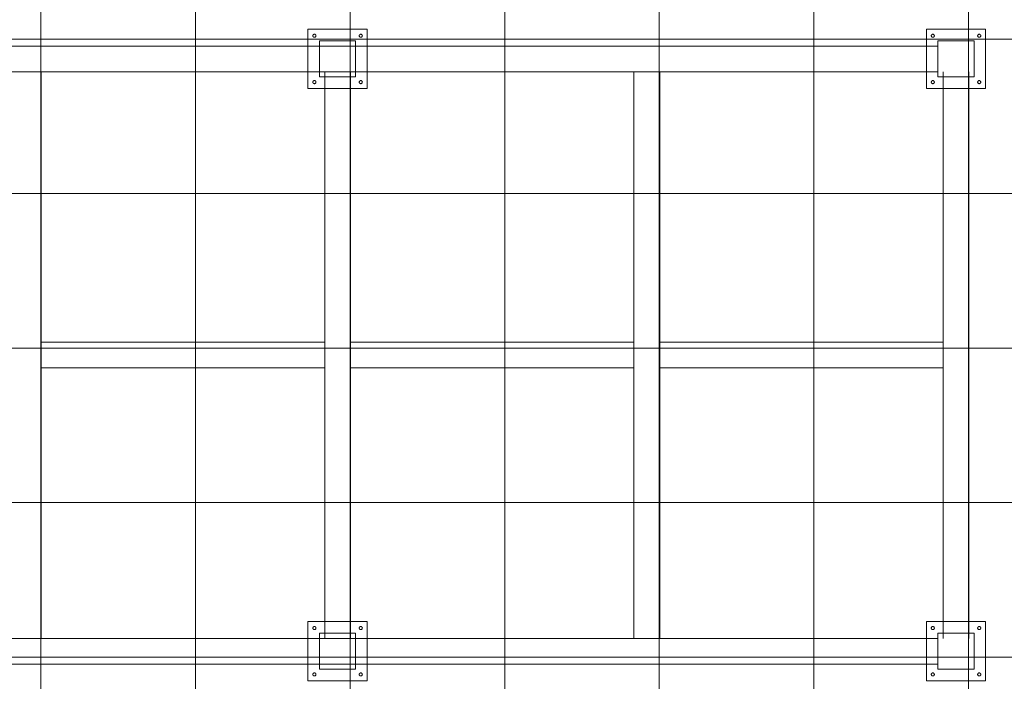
# Model space of a CAD drawing. Extents: x -620 to 300, y 62 to 1112.
# Tile 35 of 71: x -68 to 8, y 263 to 314. Entities that reach past the tile are written whole.
import ezdxf
from ezdxf.lldxf.tags import DXFTag

# ---------------------------------------------------------------- set-up
doc = ezdxf.new("R2010")
doc.units = 0
doc.layers.get('0').update_dxf_attribs({"lineweight": 13})
doc.layers.add('60- 61 allgemeine Ausstattung- 4 Terrassen', color=7, linetype='Continuous', lineweight=9)
doc.layers.add('Keine-1', color=7, linetype='Continuous', lineweight=15)
tags = doc.linetypes.add('grob-A06GA1998I', pattern=[14, 3, -8, 3]).pattern_tags.tags
tags[8:9] = [DXFTag(74, 4), DXFTag(75, 0), DXFTag(340, '0'), DXFTag(46, 0.0), DXFTag(50, 0.0), DXFTag(44, 0.0), DXFTag(45, 0.0)]
tags[6:7] = [DXFTag(74, 4), DXFTag(75, 0), DXFTag(340, '0'), DXFTag(46, 0.0), DXFTag(50, 0.0), DXFTag(44, 0.0), DXFTag(45, 0.0)]
tags[4:5] = [DXFTag(74, 4), DXFTag(75, 0), DXFTag(340, '0'), DXFTag(46, 0.0), DXFTag(50, 0.0), DXFTag(44, 0.0), DXFTag(45, 0.0)]

# ---------------------------------------------------------------- blocks, each defined once
blk = doc.blocks.new('Referenz-A06GA19C8I')
at = {"layer": '60- 61 allgemeine Ausstattung- 4 Terrassen', "color": 0, "lineweight": -2}
for p, q in [((-66.756, 214.014), (-66.756, 450.214)), ((-54.756, 214.014), (-54.756, 450.214)), ((-42.756, 214.014), (-42.756, 450.214)), ((-30.756, 214.014), (-30.756, 450.214)), ((-18.756, 214.014), (-18.756, 450.214)), ((-6.756, 214.014), (-6.756, 450.214)), ((5.244, 214.014), (5.244, 450.214)), ((-234.726, 312.554), (44.424, 312.554)), ((-45.126, 309.614), (-45.126, 312.414)), ((-45.126, 312.414), (-42.326, 312.414)), ((-42.326, 312.414), (-42.326, 309.614)), ((2.874, 312.414), (5.674, 312.414)), ((2.874, 309.614), (2.874, 312.414)), ((5.674, 312.414), (5.674, 309.614)), ((-42.326, 309.614), (-45.126, 309.614)), ((5.674, 309.614), (2.874, 309.614)), ((-234.726, 300.554), (44.424, 300.554)), ((-234.726, 288.554), (44.424, 288.554)), ((-234.726, 276.554), (44.424, 276.554)), ((-45.126, 266.414), (-42.326, 266.414)), ((-45.126, 263.614), (-45.126, 266.414)), ((-42.326, 266.414), (-42.326, 263.614)), ((2.874, 266.414), (5.674, 266.414)), ((2.874, 263.614), (2.874, 266.414)), ((5.674, 266.414), (5.674, 263.614)), ((-234.726, 264.554), (44.424, 264.554)), ((-42.326, 263.614), (-45.126, 263.614)), ((5.674, 263.614), (2.874, 263.614))]:
    blk.add_line(p, q, dxfattribs=at)
at = {"layer": '60- 61 allgemeine Ausstattung- 4 Terrassen', "color": 0, "linetype": 'grob-A06GA1998I', "lineweight": -2, "ltscale": 0.13}
for p, q in [((2.874, 312.014), (-236.726, 312.014)), ((-236.726, 310.014), (2.874, 310.014)), ((-66.726, 310.014), (-66.726, 266.014)), ((-44.726, 310.014), (-44.726, 266.014)), ((-42.726, 310.014), (-42.726, 266.014)), ((-20.726, 310.014), (-20.726, 266.014)), ((-18.726, 310.014), (-18.726, 266.014)), ((3.274, 310.014), (3.274, 266.014)), ((5.274, 310.014), (5.274, 266.014)), ((-44.726, 289.014), (-66.726, 289.014)), ((-20.726, 289.014), (-42.726, 289.014)), ((3.274, 289.014), (-18.726, 289.014)), ((-44.726, 287.014), (-66.726, 287.014)), ((-20.726, 287.014), (-42.726, 287.014)), ((3.274, 287.014), (-18.726, 287.014)), ((-236.726, 266.014), (2.874, 266.014)), ((-236.726, 264.014), (2.874, 264.014))]:
    blk.add_line(p, q, dxfattribs=at)
at = {"layer": 'Keine-1', "color": 0, "linetype": 'grob-A06GA1998I', "lineweight": -2, "ltscale": 0.13}
for p, q in [((-46.026, 313.314), (-41.426, 313.314)), ((-46.026, 308.714), (-46.026, 313.314)), ((-45.646, 312.825), (-45.644, 312.837)), ((-45.646, 312.814), (-45.646, 312.825)), ((-45.646, 312.802), (-45.646, 312.814)), ((-45.644, 312.79), (-45.646, 312.802)), ((-45.644, 312.837), (-45.641, 312.848)), ((-45.641, 312.779), (-45.644, 312.79)), ((-45.641, 312.848), (-45.637, 312.86)), ((-45.637, 312.768), (-45.641, 312.779)), ((-45.637, 312.86), (-45.632, 312.87)), ((-45.632, 312.757), (-45.637, 312.768)), ((-45.632, 312.87), (-45.626, 312.88)), ((-45.626, 312.747), (-45.632, 312.757)), ((-45.626, 312.88), (-45.619, 312.89)), ((-45.619, 312.737), (-45.626, 312.747)), ((-45.619, 312.89), (-45.611, 312.898)), ((-45.611, 312.729), (-45.619, 312.737)), ((-45.611, 312.898), (-45.602, 312.906)), ((-45.602, 312.721), (-45.611, 312.729)), ((-45.602, 312.906), (-45.593, 312.913)), ((-45.593, 312.714), (-45.602, 312.721)), ((-45.593, 312.913), (-45.583, 312.919)), ((-45.583, 312.708), (-45.593, 312.714)), ((-45.583, 312.919), (-45.572, 312.924)), ((-45.572, 312.703), (-45.583, 312.708)), ((-45.572, 312.924), (-45.561, 312.928)), ((-45.561, 312.699), (-45.572, 312.703)), ((-45.561, 312.928), (-45.55, 312.931)), ((-45.55, 312.696), (-45.561, 312.699)), ((-45.55, 312.931), (-45.538, 312.933)), ((-45.538, 312.694), (-45.55, 312.696)), ((-45.538, 312.933), (-45.526, 312.934)), ((-45.526, 312.694), (-45.538, 312.694)), ((-45.526, 312.934), (-45.515, 312.933)), ((-45.515, 312.694), (-45.526, 312.694)), ((-45.515, 312.933), (-45.503, 312.931)), ((-45.503, 312.696), (-45.515, 312.694)), ((-45.503, 312.931), (-45.491, 312.928)), ((-45.491, 312.699), (-45.503, 312.696)), ((-45.491, 312.928), (-45.48, 312.924)), ((-45.48, 312.703), (-45.491, 312.699)), ((-45.48, 312.924), (-45.47, 312.919)), ((-45.47, 312.708), (-45.48, 312.703)), ((-45.47, 312.919), (-45.46, 312.913)), ((-45.46, 312.714), (-45.47, 312.708)), ((-45.46, 312.913), (-45.45, 312.906)), ((-45.45, 312.721), (-45.46, 312.714)), ((-45.45, 312.906), (-45.441, 312.898)), ((-45.441, 312.729), (-45.45, 312.721)), ((-45.441, 312.898), (-45.434, 312.89)), ((-45.434, 312.737), (-45.441, 312.729)), ((-45.434, 312.89), (-45.427, 312.88)), ((-45.427, 312.747), (-45.434, 312.737)), ((-45.427, 312.88), (-45.42, 312.87)), ((-45.42, 312.757), (-45.427, 312.747)), ((-45.42, 312.87), (-45.415, 312.86)), ((-45.415, 312.768), (-45.42, 312.757)), ((-45.415, 312.86), (-45.411, 312.848)), ((-45.411, 312.779), (-45.415, 312.768)), ((-45.411, 312.848), (-45.409, 312.837)), ((-45.409, 312.79), (-45.411, 312.779)), ((-45.409, 312.837), (-45.407, 312.825)), ((-45.407, 312.802), (-45.409, 312.79)), ((-45.407, 312.825), (-45.406, 312.814)), ((-45.406, 312.814), (-45.407, 312.802)), ((-42.046, 312.825), (-42.044, 312.837)), ((-42.046, 312.814), (-42.046, 312.825)), ((-42.046, 312.802), (-42.046, 312.814)), ((-42.044, 312.79), (-42.046, 312.802)), ((-42.044, 312.837), (-42.041, 312.848)), ((-42.041, 312.779), (-42.044, 312.79)), ((-42.041, 312.848), (-42.037, 312.86)), ((-42.037, 312.768), (-42.041, 312.779)), ((-42.037, 312.86), (-42.032, 312.87)), ((-42.032, 312.757), (-42.037, 312.768)), ((-42.032, 312.87), (-42.026, 312.88)), ((-42.026, 312.747), (-42.032, 312.757)), ((-42.026, 312.88), (-42.019, 312.89)), ((-42.019, 312.737), (-42.026, 312.747)), ((-42.019, 312.89), (-42.011, 312.898)), ((-42.011, 312.729), (-42.019, 312.737)), ((-42.011, 312.898), (-42.002, 312.906)), ((-42.002, 312.721), (-42.011, 312.729)), ((-42.002, 312.906), (-41.993, 312.913)), ((-41.993, 312.714), (-42.002, 312.721)), ((-41.993, 312.913), (-41.983, 312.919)), ((-41.983, 312.708), (-41.993, 312.714)), ((-41.983, 312.919), (-41.972, 312.924)), ((-41.972, 312.703), (-41.983, 312.708)), ((-41.972, 312.924), (-41.961, 312.928)), ((-41.961, 312.699), (-41.972, 312.703)), ((-41.961, 312.928), (-41.95, 312.931)), ((-41.95, 312.696), (-41.961, 312.699)), ((-41.95, 312.931), (-41.938, 312.933)), ((-41.938, 312.694), (-41.95, 312.696)), ((-41.938, 312.933), (-41.926, 312.934)), ((-41.926, 312.694), (-41.938, 312.694)), ((-41.926, 312.934), (-41.915, 312.933)), ((-41.915, 312.694), (-41.926, 312.694)), ((-41.915, 312.933), (-41.903, 312.931)), ((-41.903, 312.696), (-41.915, 312.694)), ((-41.903, 312.931), (-41.891, 312.928)), ((-41.891, 312.699), (-41.903, 312.696)), ((-41.891, 312.928), (-41.88, 312.924)), ((-41.88, 312.703), (-41.891, 312.699)), ((-41.88, 312.924), (-41.87, 312.919)), ((-41.87, 312.708), (-41.88, 312.703)), ((-41.87, 312.919), (-41.86, 312.913)), ((-41.86, 312.714), (-41.87, 312.708)), ((-41.86, 312.913), (-41.85, 312.906)), ((-41.85, 312.721), (-41.86, 312.714)), ((-41.85, 312.906), (-41.841, 312.898)), ((-41.841, 312.729), (-41.85, 312.721)), ((-41.841, 312.898), (-41.834, 312.89)), ((-41.834, 312.737), (-41.841, 312.729)), ((-41.834, 312.89), (-41.827, 312.88)), ((-41.827, 312.747), (-41.834, 312.737)), ((-41.827, 312.88), (-41.82, 312.87)), ((-41.82, 312.757), (-41.827, 312.747)), ((-41.82, 312.87), (-41.815, 312.86)), ((-41.815, 312.768), (-41.82, 312.757)), ((-41.815, 312.86), (-41.811, 312.848)), ((-41.811, 312.779), (-41.815, 312.768)), ((-41.811, 312.848), (-41.809, 312.837)), ((-41.809, 312.79), (-41.811, 312.779)), ((-41.809, 312.837), (-41.807, 312.825)), ((-41.807, 312.802), (-41.809, 312.79)), ((-41.807, 312.825), (-41.806, 312.814)), ((-41.806, 312.814), (-41.807, 312.802)), ((-41.426, 313.314), (-41.426, 308.714)), ((1.974, 313.314), (6.574, 313.314)), ((1.974, 308.714), (1.974, 313.314)), ((2.354, 312.825), (2.356, 312.837)), ((2.354, 312.814), (2.354, 312.825)), ((2.354, 312.802), (2.354, 312.814)), ((2.356, 312.79), (2.354, 312.802)), ((2.356, 312.837), (2.359, 312.848)), ((2.359, 312.779), (2.356, 312.79)), ((2.359, 312.848), (2.363, 312.86)), ((2.363, 312.768), (2.359, 312.779)), ((2.363, 312.86), (2.368, 312.87)), ((2.368, 312.757), (2.363, 312.768)), ((2.368, 312.87), (2.374, 312.88)), ((2.374, 312.747), (2.368, 312.757)), ((2.374, 312.88), (2.381, 312.89)), ((2.381, 312.737), (2.374, 312.747)), ((2.381, 312.89), (2.389, 312.898)), ((2.389, 312.729), (2.381, 312.737)), ((2.389, 312.898), (2.398, 312.906)), ((2.398, 312.721), (2.389, 312.729)), ((2.398, 312.906), (2.407, 312.913)), ((2.407, 312.714), (2.398, 312.721)), ((2.407, 312.913), (2.417, 312.919)), ((2.417, 312.708), (2.407, 312.714)), ((2.417, 312.919), (2.428, 312.924)), ((2.428, 312.703), (2.417, 312.708)), ((2.428, 312.924), (2.439, 312.928)), ((2.439, 312.699), (2.428, 312.703)), ((2.439, 312.928), (2.45, 312.931)), ((2.45, 312.696), (2.439, 312.699)), ((2.45, 312.931), (2.462, 312.933)), ((2.462, 312.694), (2.45, 312.696)), ((2.462, 312.933), (2.474, 312.934)), ((2.474, 312.694), (2.462, 312.694)), ((2.474, 312.934), (2.485, 312.933)), ((2.485, 312.694), (2.474, 312.694)), ((2.485, 312.933), (2.497, 312.931)), ((2.497, 312.696), (2.485, 312.694)), ((2.497, 312.931), (2.509, 312.928)), ((2.509, 312.699), (2.497, 312.696)), ((2.509, 312.928), (2.52, 312.924)), ((2.52, 312.703), (2.509, 312.699)), ((2.52, 312.924), (2.53, 312.919)), ((2.53, 312.708), (2.52, 312.703)), ((2.53, 312.919), (2.54, 312.913)), ((2.54, 312.714), (2.53, 312.708)), ((2.54, 312.913), (2.55, 312.906)), ((2.55, 312.721), (2.54, 312.714)), ((2.55, 312.906), (2.559, 312.898)), ((2.559, 312.729), (2.55, 312.721)), ((2.559, 312.898), (2.566, 312.89)), ((2.566, 312.737), (2.559, 312.729)), ((2.566, 312.89), (2.573, 312.88)), ((2.573, 312.747), (2.566, 312.737)), ((2.573, 312.88), (2.58, 312.87)), ((2.58, 312.757), (2.573, 312.747)), ((2.58, 312.87), (2.585, 312.86)), ((2.585, 312.768), (2.58, 312.757)), ((2.585, 312.86), (2.589, 312.848)), ((2.589, 312.779), (2.585, 312.768)), ((2.589, 312.848), (2.591, 312.837)), ((2.591, 312.79), (2.589, 312.779)), ((2.591, 312.837), (2.593, 312.825)), ((2.593, 312.802), (2.591, 312.79)), ((2.593, 312.825), (2.594, 312.814)), ((2.594, 312.814), (2.593, 312.802)), ((5.954, 312.825), (5.956, 312.837)), ((5.954, 312.814), (5.954, 312.825)), ((5.954, 312.802), (5.954, 312.814)), ((5.956, 312.79), (5.954, 312.802)), ((5.956, 312.837), (5.959, 312.848)), ((5.959, 312.779), (5.956, 312.79)), ((5.959, 312.848), (5.963, 312.86)), ((5.963, 312.768), (5.959, 312.779)), ((5.963, 312.86), (5.968, 312.87)), ((5.968, 312.757), (5.963, 312.768)), ((5.968, 312.87), (5.974, 312.88)), ((5.974, 312.747), (5.968, 312.757)), ((5.974, 312.88), (5.981, 312.89)), ((5.981, 312.737), (5.974, 312.747)), ((5.981, 312.89), (5.989, 312.898)), ((5.989, 312.729), (5.981, 312.737)), ((5.989, 312.898), (5.998, 312.906)), ((5.998, 312.721), (5.989, 312.729)), ((5.998, 312.906), (6.007, 312.913)), ((6.007, 312.714), (5.998, 312.721)), ((6.007, 312.913), (6.017, 312.919)), ((6.017, 312.708), (6.007, 312.714)), ((6.017, 312.919), (6.028, 312.924)), ((6.028, 312.703), (6.017, 312.708)), ((6.028, 312.924), (6.039, 312.928)), ((6.039, 312.699), (6.028, 312.703)), ((6.039, 312.928), (6.05, 312.931)), ((6.05, 312.696), (6.039, 312.699)), ((6.05, 312.931), (6.062, 312.933)), ((6.062, 312.694), (6.05, 312.696)), ((6.062, 312.933), (6.074, 312.934)), ((6.074, 312.694), (6.062, 312.694)), ((6.074, 312.934), (6.085, 312.933)), ((6.085, 312.694), (6.074, 312.694)), ((6.085, 312.933), (6.097, 312.931)), ((6.097, 312.696), (6.085, 312.694)), ((6.097, 312.931), (6.109, 312.928)), ((6.109, 312.699), (6.097, 312.696)), ((6.109, 312.928), (6.12, 312.924)), ((6.12, 312.703), (6.109, 312.699)), ((6.12, 312.924), (6.13, 312.919)), ((6.13, 312.708), (6.12, 312.703)), ((6.13, 312.919), (6.14, 312.913)), ((6.14, 312.714), (6.13, 312.708)), ((6.14, 312.913), (6.15, 312.906)), ((6.15, 312.721), (6.14, 312.714)), ((6.15, 312.906), (6.159, 312.898)), ((6.159, 312.729), (6.15, 312.721)), ((6.159, 312.898), (6.166, 312.89)), ((6.166, 312.737), (6.159, 312.729)), ((6.166, 312.89), (6.173, 312.88)), ((6.173, 312.747), (6.166, 312.737)), ((6.173, 312.88), (6.18, 312.87)), ((6.18, 312.757), (6.173, 312.747)), ((6.18, 312.87), (6.185, 312.86)), ((6.185, 312.768), (6.18, 312.757)), ((6.185, 312.86), (6.189, 312.848)), ((6.189, 312.779), (6.185, 312.768)), ((6.189, 312.848), (6.191, 312.837)), ((6.191, 312.79), (6.189, 312.779)), ((6.191, 312.837), (6.193, 312.825)), ((6.193, 312.802), (6.191, 312.79)), ((6.193, 312.825), (6.194, 312.814)), ((6.194, 312.814), (6.193, 312.802)), ((6.574, 313.314), (6.574, 308.714)), ((-45.646, 309.225), (-45.644, 309.237)), ((-45.646, 309.214), (-45.646, 309.225)), ((-45.646, 309.202), (-45.646, 309.214)), ((-45.644, 309.19), (-45.646, 309.202)), ((-45.644, 309.237), (-45.641, 309.248)), ((-45.641, 309.179), (-45.644, 309.19)), ((-45.641, 309.248), (-45.637, 309.26)), ((-45.637, 309.168), (-45.641, 309.179)), ((-45.637, 309.26), (-45.632, 309.27)), ((-45.632, 309.157), (-45.637, 309.168)), ((-45.632, 309.27), (-45.626, 309.28)), ((-45.626, 309.147), (-45.632, 309.157)), ((-45.626, 309.28), (-45.619, 309.29)), ((-45.619, 309.137), (-45.626, 309.147)), ((-45.619, 309.29), (-45.611, 309.298)), ((-45.611, 309.129), (-45.619, 309.137)), ((-45.611, 309.298), (-45.602, 309.306)), ((-45.602, 309.121), (-45.611, 309.129)), ((-45.602, 309.306), (-45.593, 309.313)), ((-45.593, 309.114), (-45.602, 309.121)), ((-45.593, 309.313), (-45.583, 309.319)), ((-45.583, 309.108), (-45.593, 309.114)), ((-45.583, 309.319), (-45.572, 309.324)), ((-45.572, 309.103), (-45.583, 309.108)), ((-45.572, 309.324), (-45.561, 309.328)), ((-45.561, 309.099), (-45.572, 309.103)), ((-45.561, 309.328), (-45.55, 309.331)), ((-45.55, 309.096), (-45.561, 309.099)), ((-45.55, 309.331), (-45.538, 309.333)), ((-45.538, 309.094), (-45.55, 309.096)), ((-45.538, 309.333), (-45.526, 309.334)), ((-45.526, 309.094), (-45.538, 309.094)), ((-45.526, 309.334), (-45.515, 309.333)), ((-45.515, 309.094), (-45.526, 309.094)), ((-45.515, 309.333), (-45.503, 309.331)), ((-45.503, 309.096), (-45.515, 309.094)), ((-45.503, 309.331), (-45.491, 309.328)), ((-45.491, 309.099), (-45.503, 309.096)), ((-45.491, 309.328), (-45.48, 309.324)), ((-45.48, 309.103), (-45.491, 309.099)), ((-45.48, 309.324), (-45.47, 309.319)), ((-45.47, 309.108), (-45.48, 309.103)), ((-45.47, 309.319), (-45.46, 309.313)), ((-45.46, 309.114), (-45.47, 309.108)), ((-45.46, 309.313), (-45.45, 309.306)), ((-45.45, 309.121), (-45.46, 309.114)), ((-45.45, 309.306), (-45.441, 309.298)), ((-45.441, 309.129), (-45.45, 309.121)), ((-45.441, 309.298), (-45.434, 309.29)), ((-45.434, 309.137), (-45.441, 309.129)), ((-45.434, 309.29), (-45.427, 309.28)), ((-45.427, 309.147), (-45.434, 309.137)), ((-45.427, 309.28), (-45.42, 309.27)), ((-45.42, 309.157), (-45.427, 309.147)), ((-45.42, 309.27), (-45.415, 309.26)), ((-45.415, 309.168), (-45.42, 309.157)), ((-45.415, 309.26), (-45.411, 309.248)), ((-45.411, 309.179), (-45.415, 309.168)), ((-45.411, 309.248), (-45.409, 309.237)), ((-45.409, 309.19), (-45.411, 309.179)), ((-45.409, 309.237), (-45.407, 309.225)), ((-45.407, 309.202), (-45.409, 309.19)), ((-45.407, 309.225), (-45.406, 309.214)), ((-45.406, 309.214), (-45.407, 309.202)), ((-42.046, 309.225), (-42.044, 309.237)), ((-42.046, 309.214), (-42.046, 309.225)), ((-42.046, 309.202), (-42.046, 309.214)), ((-42.044, 309.19), (-42.046, 309.202)), ((-42.044, 309.237), (-42.041, 309.248)), ((-42.041, 309.179), (-42.044, 309.19)), ((-42.041, 309.248), (-42.037, 309.26)), ((-42.037, 309.168), (-42.041, 309.179)), ((-42.037, 309.26), (-42.032, 309.27)), ((-42.032, 309.157), (-42.037, 309.168)), ((-42.032, 309.27), (-42.026, 309.28)), ((-42.026, 309.147), (-42.032, 309.157)), ((-42.026, 309.28), (-42.019, 309.29)), ((-42.019, 309.137), (-42.026, 309.147)), ((-42.019, 309.29), (-42.011, 309.298)), ((-42.011, 309.129), (-42.019, 309.137)), ((-42.011, 309.298), (-42.002, 309.306)), ((-42.002, 309.121), (-42.011, 309.129)), ((-42.002, 309.306), (-41.993, 309.313)), ((-41.993, 309.114), (-42.002, 309.121)), ((-41.993, 309.313), (-41.983, 309.319)), ((-41.983, 309.108), (-41.993, 309.114)), ((-41.983, 309.319), (-41.972, 309.324)), ((-41.972, 309.103), (-41.983, 309.108)), ((-41.972, 309.324), (-41.961, 309.328)), ((-41.961, 309.099), (-41.972, 309.103)), ((-41.961, 309.328), (-41.95, 309.331)), ((-41.95, 309.096), (-41.961, 309.099)), ((-41.95, 309.331), (-41.938, 309.333)), ((-41.938, 309.094), (-41.95, 309.096)), ((-41.938, 309.333), (-41.926, 309.334)), ((-41.926, 309.094), (-41.938, 309.094)), ((-41.926, 309.334), (-41.915, 309.333)), ((-41.915, 309.094), (-41.926, 309.094)), ((-41.915, 309.333), (-41.903, 309.331)), ((-41.903, 309.096), (-41.915, 309.094)), ((-41.903, 309.331), (-41.891, 309.328)), ((-41.891, 309.099), (-41.903, 309.096)), ((-41.891, 309.328), (-41.88, 309.324)), ((-41.88, 309.103), (-41.891, 309.099)), ((-41.88, 309.324), (-41.87, 309.319)), ((-41.87, 309.108), (-41.88, 309.103)), ((-41.87, 309.319), (-41.86, 309.313)), ((-41.86, 309.114), (-41.87, 309.108)), ((-41.86, 309.313), (-41.85, 309.306)), ((-41.85, 309.121), (-41.86, 309.114)), ((-41.85, 309.306), (-41.841, 309.298)), ((-41.841, 309.129), (-41.85, 309.121)), ((-41.841, 309.298), (-41.834, 309.29)), ((-41.834, 309.137), (-41.841, 309.129)), ((-41.834, 309.29), (-41.827, 309.28)), ((-41.827, 309.147), (-41.834, 309.137)), ((-41.827, 309.28), (-41.82, 309.27)), ((-41.82, 309.157), (-41.827, 309.147)), ((-41.82, 309.27), (-41.815, 309.26)), ((-41.815, 309.168), (-41.82, 309.157)), ((-41.815, 309.26), (-41.811, 309.248)), ((-41.811, 309.179), (-41.815, 309.168)), ((-41.811, 309.248), (-41.809, 309.237)), ((-41.809, 309.19), (-41.811, 309.179)), ((-41.809, 309.237), (-41.807, 309.225)), ((-41.807, 309.202), (-41.809, 309.19)), ((-41.807, 309.225), (-41.806, 309.214)), ((-41.806, 309.214), (-41.807, 309.202)), ((2.354, 309.225), (2.356, 309.237)), ((2.354, 309.214), (2.354, 309.225)), ((2.354, 309.202), (2.354, 309.214)), ((2.356, 309.19), (2.354, 309.202)), ((2.356, 309.237), (2.359, 309.248)), ((2.359, 309.179), (2.356, 309.19)), ((2.359, 309.248), (2.363, 309.26)), ((2.363, 309.168), (2.359, 309.179)), ((2.363, 309.26), (2.368, 309.27)), ((2.368, 309.157), (2.363, 309.168)), ((2.368, 309.27), (2.374, 309.28)), ((2.374, 309.147), (2.368, 309.157)), ((2.374, 309.28), (2.381, 309.29)), ((2.381, 309.137), (2.374, 309.147)), ((2.381, 309.29), (2.389, 309.298)), ((2.389, 309.129), (2.381, 309.137)), ((2.389, 309.298), (2.398, 309.306)), ((2.398, 309.121), (2.389, 309.129)), ((2.398, 309.306), (2.407, 309.313)), ((2.407, 309.114), (2.398, 309.121)), ((2.407, 309.313), (2.417, 309.319)), ((2.417, 309.108), (2.407, 309.114)), ((2.417, 309.319), (2.428, 309.324)), ((2.428, 309.103), (2.417, 309.108)), ((2.428, 309.324), (2.439, 309.328)), ((2.439, 309.099), (2.428, 309.103)), ((2.439, 309.328), (2.45, 309.331)), ((2.45, 309.096), (2.439, 309.099)), ((2.45, 309.331), (2.462, 309.333)), ((2.462, 309.094), (2.45, 309.096)), ((2.462, 309.333), (2.474, 309.334)), ((2.474, 309.094), (2.462, 309.094)), ((2.474, 309.334), (2.485, 309.333)), ((2.485, 309.094), (2.474, 309.094)), ((2.485, 309.333), (2.497, 309.331)), ((2.497, 309.096), (2.485, 309.094)), ((2.497, 309.331), (2.509, 309.328)), ((2.509, 309.099), (2.497, 309.096)), ((2.509, 309.328), (2.52, 309.324)), ((2.52, 309.103), (2.509, 309.099)), ((2.52, 309.324), (2.53, 309.319)), ((2.53, 309.108), (2.52, 309.103)), ((2.53, 309.319), (2.54, 309.313)), ((2.54, 309.114), (2.53, 309.108)), ((2.54, 309.313), (2.55, 309.306)), ((2.55, 309.121), (2.54, 309.114)), ((2.55, 309.306), (2.559, 309.298)), ((2.559, 309.129), (2.55, 309.121)), ((2.559, 309.298), (2.566, 309.29)), ((2.566, 309.137), (2.559, 309.129)), ((2.566, 309.29), (2.573, 309.28)), ((2.573, 309.147), (2.566, 309.137)), ((2.573, 309.28), (2.58, 309.27)), ((2.58, 309.157), (2.573, 309.147)), ((2.58, 309.27), (2.585, 309.26)), ((2.585, 309.168), (2.58, 309.157)), ((2.585, 309.26), (2.589, 309.248)), ((2.589, 309.179), (2.585, 309.168)), ((2.589, 309.248), (2.591, 309.237)), ((2.591, 309.19), (2.589, 309.179)), ((2.591, 309.237), (2.593, 309.225)), ((2.593, 309.202), (2.591, 309.19)), ((2.593, 309.225), (2.594, 309.214)), ((2.594, 309.214), (2.593, 309.202)), ((5.954, 309.225), (5.956, 309.237)), ((5.954, 309.214), (5.954, 309.225)), ((5.954, 309.202), (5.954, 309.214)), ((5.956, 309.19), (5.954, 309.202)), ((5.956, 309.237), (5.959, 309.248)), ((5.959, 309.179), (5.956, 309.19)), ((5.959, 309.248), (5.963, 309.26)), ((5.963, 309.168), (5.959, 309.179)), ((5.963, 309.26), (5.968, 309.27)), ((5.968, 309.157), (5.963, 309.168)), ((5.968, 309.27), (5.974, 309.28)), ((5.974, 309.147), (5.968, 309.157)), ((5.974, 309.28), (5.981, 309.29)), ((5.981, 309.137), (5.974, 309.147)), ((5.981, 309.29), (5.989, 309.298)), ((5.989, 309.129), (5.981, 309.137)), ((5.989, 309.298), (5.998, 309.306)), ((5.998, 309.121), (5.989, 309.129)), ((5.998, 309.306), (6.007, 309.313)), ((6.007, 309.114), (5.998, 309.121)), ((6.007, 309.313), (6.017, 309.319)), ((6.017, 309.108), (6.007, 309.114)), ((6.017, 309.319), (6.028, 309.324)), ((6.028, 309.103), (6.017, 309.108)), ((6.028, 309.324), (6.039, 309.328)), ((6.039, 309.099), (6.028, 309.103)), ((6.039, 309.328), (6.05, 309.331)), ((6.05, 309.096), (6.039, 309.099)), ((6.05, 309.331), (6.062, 309.333)), ((6.062, 309.094), (6.05, 309.096)), ((6.062, 309.333), (6.074, 309.334)), ((6.074, 309.094), (6.062, 309.094)), ((6.074, 309.334), (6.085, 309.333)), ((6.085, 309.094), (6.074, 309.094)), ((6.085, 309.333), (6.097, 309.331)), ((6.097, 309.096), (6.085, 309.094)), ((6.097, 309.331), (6.109, 309.328)), ((6.109, 309.099), (6.097, 309.096)), ((6.109, 309.328), (6.12, 309.324)), ((6.12, 309.103), (6.109, 309.099)), ((6.12, 309.324), (6.13, 309.319)), ((6.13, 309.108), (6.12, 309.103)), ((6.13, 309.319), (6.14, 309.313)), ((6.14, 309.114), (6.13, 309.108)), ((6.14, 309.313), (6.15, 309.306)), ((6.15, 309.121), (6.14, 309.114)), ((6.15, 309.306), (6.159, 309.298)), ((6.159, 309.129), (6.15, 309.121)), ((6.159, 309.298), (6.166, 309.29)), ((6.166, 309.137), (6.159, 309.129)), ((6.166, 309.29), (6.173, 309.28)), ((6.173, 309.147), (6.166, 309.137)), ((6.173, 309.28), (6.18, 309.27)), ((6.18, 309.157), (6.173, 309.147)), ((6.18, 309.27), (6.185, 309.26)), ((6.185, 309.168), (6.18, 309.157)), ((6.185, 309.26), (6.189, 309.248)), ((6.189, 309.179), (6.185, 309.168)), ((6.189, 309.248), (6.191, 309.237)), ((6.191, 309.19), (6.189, 309.179)), ((6.191, 309.237), (6.193, 309.225)), ((6.193, 309.202), (6.191, 309.19)), ((6.193, 309.225), (6.194, 309.214)), ((6.194, 309.214), (6.193, 309.202)), ((-41.426, 308.714), (-46.026, 308.714)), ((6.574, 308.714), (1.974, 308.714)), ((-46.026, 267.314), (-41.426, 267.314)), ((-46.026, 262.714), (-46.026, 267.314)), ((-45.646, 266.825), (-45.644, 266.837)), ((-45.646, 266.814), (-45.646, 266.825)), ((-45.646, 266.802), (-45.646, 266.814)), ((-45.644, 266.79), (-45.646, 266.802)), ((-45.644, 266.837), (-45.641, 266.848)), ((-45.641, 266.779), (-45.644, 266.79)), ((-45.641, 266.848), (-45.637, 266.86)), ((-45.637, 266.768), (-45.641, 266.779)), ((-45.637, 266.86), (-45.632, 266.87)), ((-45.632, 266.757), (-45.637, 266.768)), ((-45.632, 266.87), (-45.626, 266.88)), ((-45.626, 266.747), (-45.632, 266.757)), ((-45.626, 266.88), (-45.619, 266.89)), ((-45.619, 266.737), (-45.626, 266.747)), ((-45.619, 266.89), (-45.611, 266.898)), ((-45.611, 266.729), (-45.619, 266.737)), ((-45.611, 266.898), (-45.602, 266.906)), ((-45.602, 266.721), (-45.611, 266.729)), ((-45.602, 266.906), (-45.593, 266.913)), ((-45.593, 266.714), (-45.602, 266.721)), ((-45.593, 266.913), (-45.583, 266.919)), ((-45.583, 266.919), (-45.572, 266.924)), ((-45.572, 266.924), (-45.561, 266.928)), ((-45.561, 266.928), (-45.55, 266.931)), ((-45.55, 266.931), (-45.538, 266.933)), ((-45.538, 266.933), (-45.526, 266.934)), ((-45.526, 266.934), (-45.515, 266.933)), ((-45.515, 266.933), (-45.503, 266.931)), ((-45.503, 266.931), (-45.491, 266.928)), ((-45.491, 266.928), (-45.48, 266.924)), ((-45.48, 266.924), (-45.47, 266.919)), ((-45.47, 266.919), (-45.46, 266.913)), ((-45.46, 266.913), (-45.45, 266.906)), ((-45.45, 266.721), (-45.46, 266.714)), ((-45.45, 266.906), (-45.441, 266.898)), ((-45.441, 266.729), (-45.45, 266.721)), ((-45.441, 266.898), (-45.434, 266.89)), ((-45.434, 266.737), (-45.441, 266.729)), ((-45.434, 266.89), (-45.427, 266.88)), ((-45.427, 266.747), (-45.434, 266.737)), ((-45.427, 266.88), (-45.42, 266.87)), ((-45.42, 266.757), (-45.427, 266.747)), ((-45.42, 266.87), (-45.415, 266.86)), ((-45.415, 266.768), (-45.42, 266.757)), ((-45.415, 266.86), (-45.411, 266.848)), ((-45.411, 266.779), (-45.415, 266.768)), ((-45.411, 266.848), (-45.409, 266.837)), ((-45.409, 266.79), (-45.411, 266.779)), ((-45.409, 266.837), (-45.407, 266.825)), ((-45.407, 266.802), (-45.409, 266.79)), ((-45.407, 266.825), (-45.406, 266.814)), ((-45.406, 266.814), (-45.407, 266.802)), ((-42.046, 266.825), (-42.044, 266.837)), ((-42.046, 266.814), (-42.046, 266.825)), ((-42.046, 266.802), (-42.046, 266.814)), ((-42.044, 266.79), (-42.046, 266.802)), ((-42.044, 266.837), (-42.041, 266.848)), ((-42.041, 266.779), (-42.044, 266.79)), ((-42.041, 266.848), (-42.037, 266.86)), ((-42.037, 266.768), (-42.041, 266.779)), ((-42.037, 266.86), (-42.032, 266.87)), ((-42.032, 266.757), (-42.037, 266.768)), ((-42.032, 266.87), (-42.026, 266.88)), ((-42.026, 266.747), (-42.032, 266.757)), ((-42.026, 266.88), (-42.019, 266.89)), ((-42.019, 266.737), (-42.026, 266.747)), ((-42.019, 266.89), (-42.011, 266.898)), ((-42.011, 266.729), (-42.019, 266.737)), ((-42.011, 266.898), (-42.002, 266.906)), ((-42.002, 266.721), (-42.011, 266.729)), ((-42.002, 266.906), (-41.993, 266.913)), ((-41.993, 266.714), (-42.002, 266.721)), ((-41.993, 266.913), (-41.983, 266.919)), ((-41.983, 266.919), (-41.972, 266.924)), ((-41.972, 266.924), (-41.961, 266.928)), ((-41.961, 266.928), (-41.95, 266.931)), ((-41.95, 266.931), (-41.938, 266.933)), ((-41.938, 266.933), (-41.926, 266.934)), ((-41.926, 266.934), (-41.915, 266.933)), ((-41.915, 266.933), (-41.903, 266.931)), ((-41.903, 266.931), (-41.891, 266.928)), ((-41.891, 266.928), (-41.88, 266.924)), ((-41.88, 266.924), (-41.87, 266.919)), ((-41.87, 266.919), (-41.86, 266.913)), ((-41.86, 266.913), (-41.85, 266.906)), ((-41.85, 266.721), (-41.86, 266.714)), ((-41.85, 266.906), (-41.841, 266.898)), ((-41.841, 266.729), (-41.85, 266.721)), ((-41.841, 266.898), (-41.834, 266.89)), ((-41.834, 266.737), (-41.841, 266.729)), ((-41.834, 266.89), (-41.827, 266.88)), ((-41.827, 266.747), (-41.834, 266.737)), ((-41.827, 266.88), (-41.82, 266.87)), ((-41.82, 266.757), (-41.827, 266.747)), ((-41.82, 266.87), (-41.815, 266.86)), ((-41.815, 266.768), (-41.82, 266.757)), ((-41.815, 266.86), (-41.811, 266.848)), ((-41.811, 266.779), (-41.815, 266.768)), ((-41.811, 266.848), (-41.809, 266.837)), ((-41.809, 266.79), (-41.811, 266.779)), ((-41.809, 266.837), (-41.807, 266.825)), ((-41.807, 266.802), (-41.809, 266.79)), ((-41.807, 266.825), (-41.806, 266.814)), ((-41.806, 266.814), (-41.807, 266.802)), ((-41.426, 267.314), (-41.426, 262.714)), ((1.974, 267.314), (6.574, 267.314)), ((1.974, 262.714), (1.974, 267.314)), ((2.354, 266.825), (2.356, 266.837)), ((2.354, 266.814), (2.354, 266.825)), ((2.354, 266.802), (2.354, 266.814)), ((2.356, 266.79), (2.354, 266.802)), ((2.356, 266.837), (2.359, 266.848)), ((2.359, 266.779), (2.356, 266.79)), ((2.359, 266.848), (2.363, 266.86)), ((2.363, 266.768), (2.359, 266.779)), ((2.363, 266.86), (2.368, 266.87)), ((2.368, 266.757), (2.363, 266.768)), ((2.368, 266.87), (2.374, 266.88)), ((2.374, 266.747), (2.368, 266.757)), ((2.374, 266.88), (2.381, 266.89)), ((2.381, 266.737), (2.374, 266.747)), ((2.381, 266.89), (2.389, 266.898)), ((2.389, 266.729), (2.381, 266.737)), ((2.389, 266.898), (2.398, 266.906)), ((2.398, 266.721), (2.389, 266.729)), ((2.398, 266.906), (2.407, 266.913)), ((2.407, 266.714), (2.398, 266.721)), ((2.407, 266.913), (2.417, 266.919)), ((2.417, 266.919), (2.428, 266.924)), ((2.428, 266.924), (2.439, 266.928)), ((2.439, 266.928), (2.45, 266.931)), ((2.45, 266.931), (2.462, 266.933)), ((2.462, 266.933), (2.474, 266.934)), ((2.474, 266.934), (2.485, 266.933)), ((2.485, 266.933), (2.497, 266.931)), ((2.497, 266.931), (2.509, 266.928)), ((2.509, 266.928), (2.52, 266.924)), ((2.52, 266.924), (2.53, 266.919)), ((2.53, 266.919), (2.54, 266.913)), ((2.54, 266.913), (2.55, 266.906)), ((2.55, 266.721), (2.54, 266.714)), ((2.55, 266.906), (2.559, 266.898)), ((2.559, 266.729), (2.55, 266.721)), ((2.559, 266.898), (2.566, 266.89)), ((2.566, 266.737), (2.559, 266.729)), ((2.566, 266.89), (2.573, 266.88)), ((2.573, 266.747), (2.566, 266.737)), ((2.573, 266.88), (2.58, 266.87)), ((2.58, 266.757), (2.573, 266.747)), ((2.58, 266.87), (2.585, 266.86)), ((2.585, 266.768), (2.58, 266.757)), ((2.585, 266.86), (2.589, 266.848)), ((2.589, 266.779), (2.585, 266.768)), ((2.589, 266.848), (2.591, 266.837)), ((2.591, 266.79), (2.589, 266.779)), ((2.591, 266.837), (2.593, 266.825)), ((2.593, 266.802), (2.591, 266.79)), ((2.593, 266.825), (2.594, 266.814)), ((2.594, 266.814), (2.593, 266.802)), ((5.954, 266.825), (5.956, 266.837)), ((5.954, 266.814), (5.954, 266.825)), ((5.954, 266.802), (5.954, 266.814)), ((5.956, 266.79), (5.954, 266.802)), ((5.956, 266.837), (5.959, 266.848)), ((5.959, 266.779), (5.956, 266.79)), ((5.959, 266.848), (5.963, 266.86)), ((5.963, 266.768), (5.959, 266.779)), ((5.963, 266.86), (5.968, 266.87)), ((5.968, 266.757), (5.963, 266.768)), ((5.968, 266.87), (5.974, 266.88)), ((5.974, 266.747), (5.968, 266.757)), ((5.974, 266.88), (5.981, 266.89)), ((5.981, 266.737), (5.974, 266.747)), ((5.981, 266.89), (5.989, 266.898)), ((5.989, 266.729), (5.981, 266.737)), ((5.989, 266.898), (5.998, 266.906)), ((5.998, 266.721), (5.989, 266.729)), ((5.998, 266.906), (6.007, 266.913)), ((6.007, 266.714), (5.998, 266.721)), ((6.007, 266.913), (6.017, 266.919)), ((6.017, 266.919), (6.028, 266.924)), ((6.028, 266.924), (6.039, 266.928)), ((6.039, 266.928), (6.05, 266.931)), ((6.05, 266.931), (6.062, 266.933)), ((6.062, 266.933), (6.074, 266.934)), ((6.074, 266.934), (6.085, 266.933)), ((6.085, 266.933), (6.097, 266.931)), ((6.097, 266.931), (6.109, 266.928)), ((6.109, 266.928), (6.12, 266.924)), ((6.12, 266.924), (6.13, 266.919)), ((6.13, 266.919), (6.14, 266.913)), ((6.14, 266.913), (6.15, 266.906)), ((6.15, 266.721), (6.14, 266.714)), ((6.15, 266.906), (6.159, 266.898)), ((6.159, 266.729), (6.15, 266.721)), ((6.159, 266.898), (6.166, 266.89)), ((6.166, 266.737), (6.159, 266.729)), ((6.166, 266.89), (6.173, 266.88)), ((6.173, 266.747), (6.166, 266.737)), ((6.173, 266.88), (6.18, 266.87)), ((6.18, 266.757), (6.173, 266.747)), ((6.18, 266.87), (6.185, 266.86)), ((6.185, 266.768), (6.18, 266.757)), ((6.185, 266.86), (6.189, 266.848)), ((6.189, 266.779), (6.185, 266.768)), ((6.189, 266.848), (6.191, 266.837)), ((6.191, 266.79), (6.189, 266.779)), ((6.191, 266.837), (6.193, 266.825)), ((6.193, 266.802), (6.191, 266.79)), ((6.193, 266.825), (6.194, 266.814)), ((6.194, 266.814), (6.193, 266.802)), ((6.574, 267.314), (6.574, 262.714)), ((-45.583, 266.708), (-45.593, 266.714)), ((-45.572, 266.703), (-45.583, 266.708)), ((-45.561, 266.699), (-45.572, 266.703)), ((-45.55, 266.696), (-45.561, 266.699)), ((-45.538, 266.694), (-45.55, 266.696)), ((-45.526, 266.694), (-45.538, 266.694)), ((-45.515, 266.694), (-45.526, 266.694)), ((-45.503, 266.696), (-45.515, 266.694)), ((-45.491, 266.699), (-45.503, 266.696)), ((-45.48, 266.703), (-45.491, 266.699)), ((-45.47, 266.708), (-45.48, 266.703)), ((-45.46, 266.714), (-45.47, 266.708)), ((-41.983, 266.708), (-41.993, 266.714)), ((-41.972, 266.703), (-41.983, 266.708)), ((-41.961, 266.699), (-41.972, 266.703)), ((-41.95, 266.696), (-41.961, 266.699)), ((-41.938, 266.694), (-41.95, 266.696)), ((-41.926, 266.694), (-41.938, 266.694)), ((-41.915, 266.694), (-41.926, 266.694)), ((-41.903, 266.696), (-41.915, 266.694)), ((-41.891, 266.699), (-41.903, 266.696)), ((-41.88, 266.703), (-41.891, 266.699)), ((-41.87, 266.708), (-41.88, 266.703)), ((-41.86, 266.714), (-41.87, 266.708)), ((2.417, 266.708), (2.407, 266.714)), ((2.428, 266.703), (2.417, 266.708)), ((2.439, 266.699), (2.428, 266.703)), ((2.45, 266.696), (2.439, 266.699)), ((2.462, 266.694), (2.45, 266.696)), ((2.474, 266.694), (2.462, 266.694)), ((2.485, 266.694), (2.474, 266.694)), ((2.497, 266.696), (2.485, 266.694)), ((2.509, 266.699), (2.497, 266.696)), ((2.52, 266.703), (2.509, 266.699)), ((2.53, 266.708), (2.52, 266.703)), ((2.54, 266.714), (2.53, 266.708)), ((6.017, 266.708), (6.007, 266.714)), ((6.028, 266.703), (6.017, 266.708)), ((6.039, 266.699), (6.028, 266.703)), ((6.05, 266.696), (6.039, 266.699)), ((6.062, 266.694), (6.05, 266.696)), ((6.074, 266.694), (6.062, 266.694)), ((6.085, 266.694), (6.074, 266.694)), ((6.097, 266.696), (6.085, 266.694)), ((6.109, 266.699), (6.097, 266.696)), ((6.12, 266.703), (6.109, 266.699)), ((6.13, 266.708), (6.12, 266.703)), ((6.14, 266.714), (6.13, 266.708)), ((-45.646, 263.225), (-45.644, 263.237)), ((-45.646, 263.214), (-45.646, 263.225)), ((-45.646, 263.202), (-45.646, 263.214)), ((-45.644, 263.19), (-45.646, 263.202)), ((-45.644, 263.237), (-45.641, 263.248)), ((-45.641, 263.179), (-45.644, 263.19)), ((-45.641, 263.248), (-45.637, 263.26)), ((-45.637, 263.168), (-45.641, 263.179)), ((-45.637, 263.26), (-45.632, 263.27)), ((-45.632, 263.157), (-45.637, 263.168)), ((-45.632, 263.27), (-45.626, 263.28)), ((-45.626, 263.147), (-45.632, 263.157)), ((-45.626, 263.28), (-45.619, 263.29)), ((-45.619, 263.137), (-45.626, 263.147)), ((-45.619, 263.29), (-45.611, 263.298)), ((-45.611, 263.129), (-45.619, 263.137)), ((-45.611, 263.298), (-45.602, 263.306)), ((-45.602, 263.121), (-45.611, 263.129)), ((-45.602, 263.306), (-45.593, 263.313)), ((-45.593, 263.114), (-45.602, 263.121)), ((-45.593, 263.313), (-45.583, 263.319)), ((-45.583, 263.108), (-45.593, 263.114)), ((-45.583, 263.319), (-45.572, 263.324)), ((-45.572, 263.103), (-45.583, 263.108)), ((-45.572, 263.324), (-45.561, 263.328)), ((-45.561, 263.099), (-45.572, 263.103)), ((-45.561, 263.328), (-45.55, 263.331)), ((-45.55, 263.096), (-45.561, 263.099)), ((-45.55, 263.331), (-45.538, 263.333)), ((-45.538, 263.094), (-45.55, 263.096)), ((-45.538, 263.333), (-45.526, 263.334)), ((-45.526, 263.094), (-45.538, 263.094)), ((-45.526, 263.334), (-45.515, 263.333)), ((-45.515, 263.094), (-45.526, 263.094)), ((-45.515, 263.333), (-45.503, 263.331)), ((-45.503, 263.096), (-45.515, 263.094)), ((-45.503, 263.331), (-45.491, 263.328)), ((-45.491, 263.099), (-45.503, 263.096)), ((-45.491, 263.328), (-45.48, 263.324)), ((-45.48, 263.103), (-45.491, 263.099)), ((-45.48, 263.324), (-45.47, 263.319)), ((-45.47, 263.108), (-45.48, 263.103)), ((-45.47, 263.319), (-45.46, 263.313)), ((-45.46, 263.114), (-45.47, 263.108)), ((-45.46, 263.313), (-45.45, 263.306)), ((-45.45, 263.121), (-45.46, 263.114)), ((-45.45, 263.306), (-45.441, 263.298)), ((-45.441, 263.129), (-45.45, 263.121)), ((-45.441, 263.298), (-45.434, 263.29)), ((-45.434, 263.137), (-45.441, 263.129)), ((-45.434, 263.29), (-45.427, 263.28)), ((-45.427, 263.147), (-45.434, 263.137)), ((-45.427, 263.28), (-45.42, 263.27)), ((-45.42, 263.157), (-45.427, 263.147)), ((-45.42, 263.27), (-45.415, 263.26)), ((-45.415, 263.168), (-45.42, 263.157)), ((-45.415, 263.26), (-45.411, 263.248)), ((-45.411, 263.179), (-45.415, 263.168)), ((-45.411, 263.248), (-45.409, 263.237)), ((-45.409, 263.19), (-45.411, 263.179)), ((-45.409, 263.237), (-45.407, 263.225)), ((-45.407, 263.202), (-45.409, 263.19)), ((-45.407, 263.225), (-45.406, 263.214)), ((-45.406, 263.214), (-45.407, 263.202)), ((-42.046, 263.225), (-42.044, 263.237)), ((-42.046, 263.214), (-42.046, 263.225)), ((-42.046, 263.202), (-42.046, 263.214)), ((-42.044, 263.19), (-42.046, 263.202)), ((-42.044, 263.237), (-42.041, 263.248)), ((-42.041, 263.179), (-42.044, 263.19)), ((-42.041, 263.248), (-42.037, 263.26)), ((-42.037, 263.168), (-42.041, 263.179)), ((-42.037, 263.26), (-42.032, 263.27)), ((-42.032, 263.157), (-42.037, 263.168)), ((-42.032, 263.27), (-42.026, 263.28)), ((-42.026, 263.147), (-42.032, 263.157)), ((-42.026, 263.28), (-42.019, 263.29)), ((-42.019, 263.137), (-42.026, 263.147)), ((-42.019, 263.29), (-42.011, 263.298)), ((-42.011, 263.129), (-42.019, 263.137)), ((-42.011, 263.298), (-42.002, 263.306)), ((-42.002, 263.121), (-42.011, 263.129)), ((-42.002, 263.306), (-41.993, 263.313)), ((-41.993, 263.114), (-42.002, 263.121)), ((-41.993, 263.313), (-41.983, 263.319)), ((-41.983, 263.108), (-41.993, 263.114)), ((-41.983, 263.319), (-41.972, 263.324)), ((-41.972, 263.103), (-41.983, 263.108)), ((-41.972, 263.324), (-41.961, 263.328)), ((-41.961, 263.099), (-41.972, 263.103)), ((-41.961, 263.328), (-41.95, 263.331)), ((-41.95, 263.096), (-41.961, 263.099)), ((-41.95, 263.331), (-41.938, 263.333)), ((-41.938, 263.094), (-41.95, 263.096)), ((-41.938, 263.333), (-41.926, 263.334)), ((-41.926, 263.094), (-41.938, 263.094)), ((-41.926, 263.334), (-41.915, 263.333)), ((-41.915, 263.094), (-41.926, 263.094)), ((-41.915, 263.333), (-41.903, 263.331)), ((-41.903, 263.096), (-41.915, 263.094)), ((-41.903, 263.331), (-41.891, 263.328)), ((-41.891, 263.099), (-41.903, 263.096)), ((-41.891, 263.328), (-41.88, 263.324)), ((-41.88, 263.103), (-41.891, 263.099)), ((-41.88, 263.324), (-41.87, 263.319)), ((-41.87, 263.108), (-41.88, 263.103)), ((-41.87, 263.319), (-41.86, 263.313)), ((-41.86, 263.114), (-41.87, 263.108)), ((-41.86, 263.313), (-41.85, 263.306)), ((-41.85, 263.121), (-41.86, 263.114)), ((-41.85, 263.306), (-41.841, 263.298)), ((-41.841, 263.129), (-41.85, 263.121)), ((-41.841, 263.298), (-41.834, 263.29)), ((-41.834, 263.137), (-41.841, 263.129)), ((-41.834, 263.29), (-41.827, 263.28)), ((-41.827, 263.147), (-41.834, 263.137)), ((-41.827, 263.28), (-41.82, 263.27)), ((-41.82, 263.157), (-41.827, 263.147)), ((-41.82, 263.27), (-41.815, 263.26)), ((-41.815, 263.168), (-41.82, 263.157)), ((-41.815, 263.26), (-41.811, 263.248)), ((-41.811, 263.179), (-41.815, 263.168)), ((-41.811, 263.248), (-41.809, 263.237)), ((-41.809, 263.19), (-41.811, 263.179)), ((-41.809, 263.237), (-41.807, 263.225)), ((-41.807, 263.202), (-41.809, 263.19)), ((-41.807, 263.225), (-41.806, 263.214)), ((-41.806, 263.214), (-41.807, 263.202)), ((2.354, 263.225), (2.356, 263.237)), ((2.354, 263.214), (2.354, 263.225)), ((2.354, 263.202), (2.354, 263.214)), ((2.356, 263.19), (2.354, 263.202)), ((2.356, 263.237), (2.359, 263.248)), ((2.359, 263.179), (2.356, 263.19)), ((2.359, 263.248), (2.363, 263.26)), ((2.363, 263.168), (2.359, 263.179)), ((2.363, 263.26), (2.368, 263.27)), ((2.368, 263.157), (2.363, 263.168)), ((2.368, 263.27), (2.374, 263.28)), ((2.374, 263.147), (2.368, 263.157)), ((2.374, 263.28), (2.381, 263.29)), ((2.381, 263.137), (2.374, 263.147)), ((2.381, 263.29), (2.389, 263.298)), ((2.389, 263.129), (2.381, 263.137)), ((2.389, 263.298), (2.398, 263.306)), ((2.398, 263.121), (2.389, 263.129)), ((2.398, 263.306), (2.407, 263.313)), ((2.407, 263.114), (2.398, 263.121)), ((2.407, 263.313), (2.417, 263.319)), ((2.417, 263.108), (2.407, 263.114)), ((2.417, 263.319), (2.428, 263.324)), ((2.428, 263.103), (2.417, 263.108)), ((2.428, 263.324), (2.439, 263.328)), ((2.439, 263.099), (2.428, 263.103)), ((2.439, 263.328), (2.45, 263.331)), ((2.45, 263.096), (2.439, 263.099)), ((2.45, 263.331), (2.462, 263.333)), ((2.462, 263.094), (2.45, 263.096)), ((2.462, 263.333), (2.474, 263.334)), ((2.474, 263.094), (2.462, 263.094)), ((2.474, 263.334), (2.485, 263.333)), ((2.485, 263.094), (2.474, 263.094)), ((2.485, 263.333), (2.497, 263.331)), ((2.497, 263.096), (2.485, 263.094)), ((2.497, 263.331), (2.509, 263.328)), ((2.509, 263.099), (2.497, 263.096)), ((2.509, 263.328), (2.52, 263.324)), ((2.52, 263.103), (2.509, 263.099)), ((2.52, 263.324), (2.53, 263.319)), ((2.53, 263.108), (2.52, 263.103)), ((2.53, 263.319), (2.54, 263.313)), ((2.54, 263.114), (2.53, 263.108)), ((2.54, 263.313), (2.55, 263.306)), ((2.55, 263.121), (2.54, 263.114)), ((2.55, 263.306), (2.559, 263.298)), ((2.559, 263.129), (2.55, 263.121)), ((2.559, 263.298), (2.566, 263.29)), ((2.566, 263.137), (2.559, 263.129)), ((2.566, 263.29), (2.573, 263.28)), ((2.573, 263.147), (2.566, 263.137)), ((2.573, 263.28), (2.58, 263.27)), ((2.58, 263.157), (2.573, 263.147)), ((2.58, 263.27), (2.585, 263.26)), ((2.585, 263.168), (2.58, 263.157)), ((2.585, 263.26), (2.589, 263.248)), ((2.589, 263.179), (2.585, 263.168)), ((2.589, 263.248), (2.591, 263.237)), ((2.591, 263.19), (2.589, 263.179)), ((2.591, 263.237), (2.593, 263.225)), ((2.593, 263.202), (2.591, 263.19)), ((2.593, 263.225), (2.594, 263.214)), ((2.594, 263.214), (2.593, 263.202)), ((5.954, 263.225), (5.956, 263.237)), ((5.954, 263.214), (5.954, 263.225)), ((5.954, 263.202), (5.954, 263.214)), ((5.956, 263.19), (5.954, 263.202)), ((5.956, 263.237), (5.959, 263.248)), ((5.959, 263.179), (5.956, 263.19)), ((5.959, 263.248), (5.963, 263.26)), ((5.963, 263.168), (5.959, 263.179)), ((5.963, 263.26), (5.968, 263.27)), ((5.968, 263.157), (5.963, 263.168)), ((5.968, 263.27), (5.974, 263.28)), ((5.974, 263.147), (5.968, 263.157)), ((5.974, 263.28), (5.981, 263.29)), ((5.981, 263.137), (5.974, 263.147)), ((5.981, 263.29), (5.989, 263.298)), ((5.989, 263.129), (5.981, 263.137)), ((5.989, 263.298), (5.998, 263.306)), ((5.998, 263.121), (5.989, 263.129)), ((5.998, 263.306), (6.007, 263.313)), ((6.007, 263.114), (5.998, 263.121)), ((6.007, 263.313), (6.017, 263.319)), ((6.017, 263.108), (6.007, 263.114)), ((6.017, 263.319), (6.028, 263.324)), ((6.028, 263.103), (6.017, 263.108)), ((6.028, 263.324), (6.039, 263.328)), ((6.039, 263.099), (6.028, 263.103)), ((6.039, 263.328), (6.05, 263.331)), ((6.05, 263.096), (6.039, 263.099)), ((6.05, 263.331), (6.062, 263.333)), ((6.062, 263.094), (6.05, 263.096)), ((6.062, 263.333), (6.074, 263.334)), ((6.074, 263.094), (6.062, 263.094)), ((6.074, 263.334), (6.085, 263.333)), ((6.085, 263.094), (6.074, 263.094)), ((6.085, 263.333), (6.097, 263.331)), ((6.097, 263.096), (6.085, 263.094)), ((6.097, 263.331), (6.109, 263.328)), ((6.109, 263.099), (6.097, 263.096)), ((6.109, 263.328), (6.12, 263.324)), ((6.12, 263.103), (6.109, 263.099)), ((6.12, 263.324), (6.13, 263.319)), ((6.13, 263.108), (6.12, 263.103)), ((6.13, 263.319), (6.14, 263.313)), ((6.14, 263.114), (6.13, 263.108)), ((6.14, 263.313), (6.15, 263.306)), ((6.15, 263.121), (6.14, 263.114)), ((6.15, 263.306), (6.159, 263.298)), ((6.159, 263.129), (6.15, 263.121)), ((6.159, 263.298), (6.166, 263.29)), ((6.166, 263.137), (6.159, 263.129)), ((6.166, 263.29), (6.173, 263.28)), ((6.173, 263.147), (6.166, 263.137)), ((6.173, 263.28), (6.18, 263.27)), ((6.18, 263.157), (6.173, 263.147)), ((6.18, 263.27), (6.185, 263.26)), ((6.185, 263.168), (6.18, 263.157)), ((6.185, 263.26), (6.189, 263.248)), ((6.189, 263.179), (6.185, 263.168)), ((6.189, 263.248), (6.191, 263.237)), ((6.191, 263.19), (6.189, 263.179)), ((6.191, 263.237), (6.193, 263.225)), ((6.193, 263.202), (6.191, 263.19)), ((6.193, 263.225), (6.194, 263.214)), ((6.194, 263.214), (6.193, 263.202)), ((-41.426, 262.714), (-46.026, 262.714)), ((6.574, 262.714), (1.974, 262.714))]:
    blk.add_line(p, q, dxfattribs=at)

msp = doc.modelspace()

# ---------------------------------------------------------------- block references
at = {"color": 8, "lineweight": 13, "ltscale": 0.13, "true_color": 0x808080}
msp.add_blockref('Referenz-A06GA19C8I', (0, 0), dxfattribs=at)

doc.saveas('drawing.dxf')
